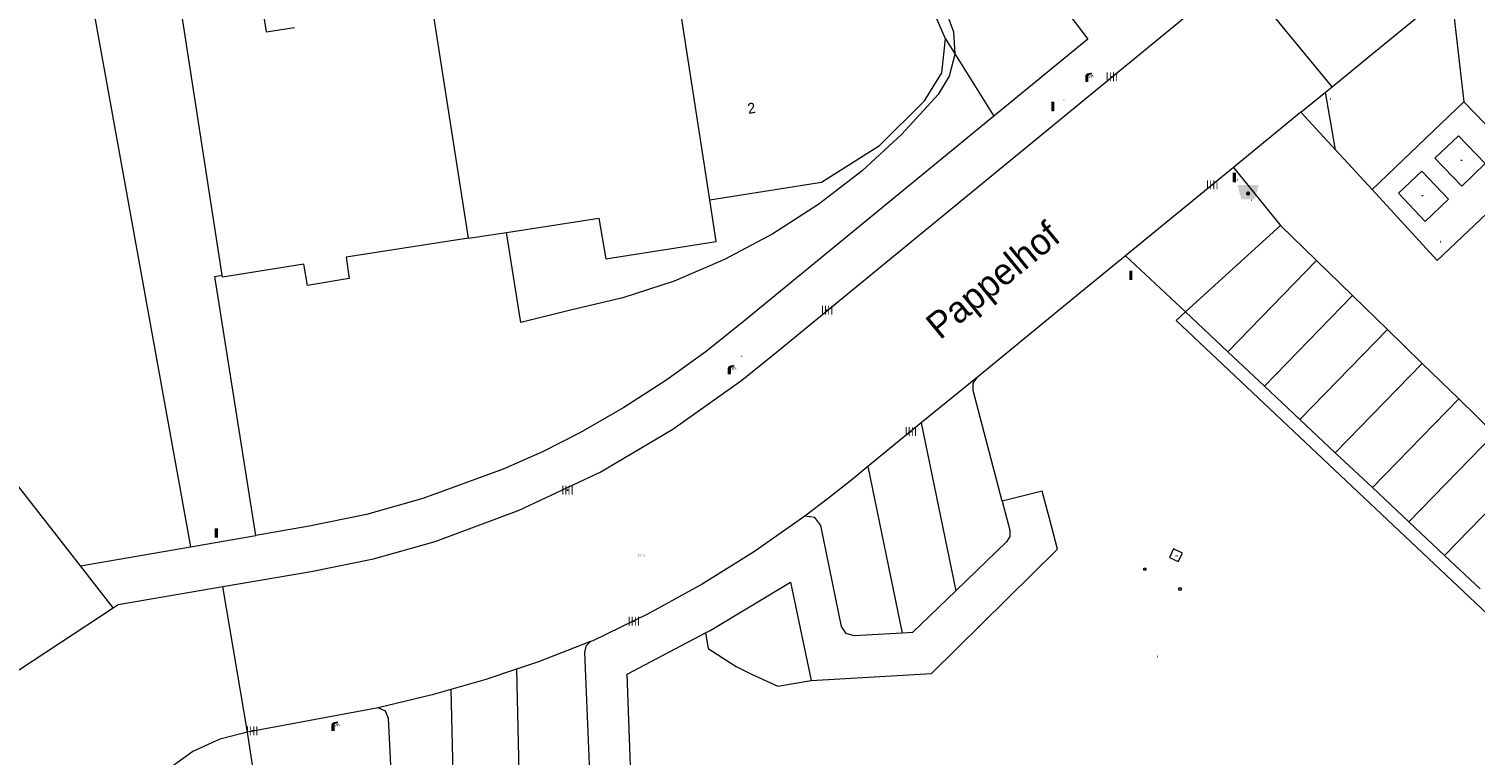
# Model space of a CAD drawing. Header units: metres. Extents: x 197457 to 198138, y 353986 to 354984.
# Tile 183 of 217: x 197552 to 197621, y 354822 to 354857. Entities that reach past the tile are written whole.
import ezdxf
from ezdxf.enums import TextEntityAlignment as Align

# ---------------------------------------------------------------- set-up
doc = ezdxf.new("R2010")
doc.units = ezdxf.units.M
doc.header["$MEASUREMENT"] = 0
for name, color, linetype, lineweight, true_color in [('afsluitpaal', 7, 'Continuous', 0, 0xde7233), ('afval apart plaats', 7, 'Continuous', 0, 0xbd2877), ('afvalbak', 7, 'Continuous', 0, 0x6a2d14), ('benzine-   olieput', 7, 'Continuous', 0, 0x104b6e), ('kolk', 7, 'Continuous', 0, 0x104b6e), ('kunstobject', 7, 'Continuous', 0, 0x4a641a), ('lichtmast', 7, 'Continuous', 0, 0x104b6e), ('verkeersbordpaal', 7, 'Continuous', 0, 0x104b6e)]:
    doc.layers.add(name, color=color, linetype=linetype, lineweight=lineweight, true_color=true_color)
for name, color, linetype, lineweight in [('afval apartplaats lijn', 7, 'Continuous', 0), ('cultuurscheiding geen IMGeo', 7, 'Continuous', 0), ('grens individueel parkeervak', 7, 'Continuous', 0), ('Grens maaiveld', 253, 'Continuous', 0), ('grens WOZ object', 7, 'Continuous', 0), ('grondspot', 7, 'Continuous', 0), ('hoofdgebouw', 1, 'Continuous', 0), ('Hoogtepunt', 7, 'Continuous', 0), ('huisnummerreeks BGT', 7, 'Continuous', 0), ('kant muur', 30, 'Continuous', 0), ('kant verharding', 7, 'Continuous', 0), ('muur breder dan 30cm', 30, 'Continuous', 0), ('openbare ruimte label tekst', 7, 'Continuous', 0), ('tussenmuur', 1, 'Continuous', 13), ('vlakafsluiter', 1, 'Continuous', 0), ('waterleidingput', 132, 'Continuous', 0)]:
    doc.layers.add(name, color=color, linetype=linetype, lineweight=lineweight)
doc.styles.add('Style-WORKING', font='WORKING.shx')

# ---------------------------------------------------------------- blocks, each defined once
blk = doc.blocks.new('DUMMY')
at = {"layer": 'grondspot', "color": 7, "lineweight": 0, "flags": 128}
blk.add_lwpolyline([(0.5, -0.5), (-0.5, -0.5), (-0.5, 0.5), (0.5, 0.5), (0.5, -0.5)], close=True, dxfattribs=at)
blk = doc.blocks.new('bak')
at = {"layer": 'afvalbak', "linetype": 'Continuous', "lineweight": 0, "true_color": 0xbd2877}
h = blk.add_hatch(color=232, dxfattribs=at)
h.paths.add_polyline_path([(-0.325, -0.275), (-0.5, 0.4), (0.5, 0.4), (0.325, -0.275)])
edge = h.paths.add_edge_path(flags=16)
edge.add_arc((0, 0), 0.1, 0, 360)
at = {"layer": 'afvalbak', "linetype": 'Continuous', "lineweight": 0, "true_color": 0x681648}
blk.add_hatch(color=219, dxfattribs=at).paths.add_polyline_path([(0.1, 0, 1), (-0.1, 0, 1)])
blk = doc.blocks.new('kolk')
at = {"layer": 'kolk', "linetype": 'Continuous', "lineweight": 0, "true_color": 0xbd2877}
for points in [[(-0.49, -0.43), (-0.49, 0), (-0.49, 0.42), (-0.4, 0.42), (-0.4, 0), (-0.4, -0.43)], [(-0.19, -0.43), (-0.19, 0), (-0.19, 0.42), (-0.11, 0.42), (-0.11, 0), (-0.11, -0.43)], [(0.11, -0.43), (0.11, 0), (0.11, 0.42), (0.19, 0.42), (0.19, 0), (0.19, -0.43)], [(0.4, -0.43), (0.4, 0), (0.4, 0.42), (0.49, 0.42), (0.49, 0), (0.49, -0.43)]]:
    blk.add_hatch(color=232, dxfattribs=at).paths.add_polyline_path(points)
at = {"layer": 'kolk', "linetype": 'Continuous', "lineweight": 0, "true_color": 0x681648}
blk.add_hatch(color=219, dxfattribs=at).paths.add_polyline_path([(0.1, 0, 1), (-0.1, 0, 1)])
blk = doc.blocks.new('benzineolieput')
at = {"layer": 'benzine-   olieput', "linetype": 'Continuous', "lineweight": 0, "true_color": 0xbd2877}
h = blk.add_hatch(color=232, dxfattribs=at)
edge = h.paths.add_edge_path()
edge.add_spline(control_points=[(0.44, 0), (0.44, 0.04), (0.43, 0.09), (0.36, 0.2), (0.28, 0.26), (0.09, 0.32), (-0.02, 0.33), (-0.22, 0.29), (-0.31, 0.24), (-0.42, 0.12), (-0.44, 0.06), (-0.44, -0.06), (-0.42, -0.12), (-0.33, -0.22), (-0.28, -0.26), (-0.1, -0.33), (0.04, -0.33), (0.27, -0.27), (0.37, -0.2), (0.43, -0.08), (0.44, -0.04), (0.44, 0)], knot_values=[0, 0, 0, 0, 0.060484, 0.060484, 0.178041, 0.178041, 0.295599, 0.295599, 0.413157, 0.413157, 0.498623, 0.498623, 0.584089, 0.584089, 0.669555, 0.669555, 0.808438, 0.808438, 0.94732, 0.94732, 1, 1, 1, 1], degree=3, periodic=0)
edge = h.paths.add_edge_path(flags=16)
edge.add_ellipse((0, 0), major_axis=(0.392, 0), ratio=0.689655, start_angle=0, end_angle=360)
h = blk.add_hatch(color=232, dxfattribs=at)
h.paths.add_polyline_path([(-0.05, -0.09, -0.572477), (-0.05, 0.09, 0.381612), (-0.15, 0.17), (-0.25, 0.17), (-0.25, -0.18), (-0.15, -0.18, 0.381612)])
h.paths.add_polyline_path([(-0.15, -0.12), (-0.2, -0.12), (-0.2, -0.02), (-0.15, -0.02, -1)], flags=16)
h.paths.add_polyline_path([(-0.15, 0.02), (-0.2, 0.02), (-0.2, 0.12), (-0.15, 0.12, -1)], flags=16)
at = {"layer": 'benzine-   olieput', "linetype": 'Continuous', "lineweight": 0, "true_color": 0x681648}
blk.add_hatch(color=219, dxfattribs=at).paths.add_polyline_path([(0.1, 0, 1), (-0.1, 0, 1)])
at = {"layer": 'benzine-   olieput', "linetype": 'Continuous', "lineweight": 0, "true_color": 0xbd2877}
h = blk.add_hatch(color=232, dxfattribs=at)
h.paths.add_polyline_path([(0.27, -0.08), (0.27, 0.07, 1), (0.07, 0.07), (0.07, 0.07, -0.377964), (0.07, -0.07), (0.07, -0.08, 1)])
h.paths.add_polyline_path([(0.12, -0.08), (0.12, 0.07, -1), (0.23, 0.07), (0.23, -0.08, -1)], flags=16)
blk = doc.blocks.new('lichtmast')
at = {"layer": 'lichtmast', "linetype": 'Continuous', "lineweight": 0, "true_color": 0xbd2877}
for points in [[(0.15, 0.42, -0.344151), (0.3, 0.61), (0.43, 0.64, 0.960861), (0.4, 0.79), (0.1, 0.74, 0.366629), (-0.15, 0.45), (-0.15, -0.1), (0, -0.1, -0.414214), (-0.1, 0, -1), (0.1, 0, -0.414214), (0, -0.1), (0.15, -0.1)], [(0.35, 0.55, 1), (0.3, 0.56), (0.23, 0.32, 1), (0.28, 0.31)], [(0.42, 0.58, 1), (0.38, 0.57), (0.44, 0.33, 1), (0.48, 0.34)], [(0.49, 0.61, 1), (0.45, 0.58), (0.63, 0.4, 1), (0.66, 0.43)]]:
    blk.add_hatch(color=232, dxfattribs=at).paths.add_polyline_path(points)
at = {"layer": 'lichtmast', "linetype": 'Continuous', "lineweight": 0, "true_color": 0x681648}
blk.add_hatch(color=219, dxfattribs=at).paths.add_polyline_path([(-0.1, 0, 1), (0.1, 0, 1)])
blk = doc.blocks.new('afsluitpaal')
at = {"layer": 'afsluitpaal', "linetype": 'Continuous', "lineweight": 0, "true_color": 0xbd2877}
blk.add_hatch(color=232, dxfattribs=at).paths.add_polyline_path([(0.15, 0.65, 1), (-0.15, 0.65), (-0.15, 0.05), (-0.3, 0.05), (-0.3, -0.1), (0, -0.1, -0.414214), (-0.1, 0, -1), (0.1, 0, -0.414214), (0, -0.1), (0.3, -0.1), (0.3, 0.05), (0.15, 0.05)])
at = {"layer": 'afsluitpaal', "linetype": 'Continuous', "lineweight": 0, "true_color": 0x681648}
blk.add_hatch(color=219, dxfattribs=at).paths.add_polyline_path([(0.1, 0, 1), (-0.1, 0, 1)])
blk = doc.blocks.new('waterleidingput')
at = {"layer": 'waterleidingput', "linetype": 'Continuous', "lineweight": 0, "true_color": 0x248bcb}
h = blk.add_hatch(color=142, dxfattribs=at)
edge = h.paths.add_edge_path()
edge.add_spline(control_points=[(0.44, 0), (0.44, 0.04), (0.43, 0.09), (0.36, 0.2), (0.28, 0.26), (0.09, 0.32), (-0.02, 0.33), (-0.22, 0.29), (-0.31, 0.24), (-0.42, 0.12), (-0.44, 0.06), (-0.44, -0.06), (-0.42, -0.12), (-0.33, -0.22), (-0.28, -0.26), (-0.1, -0.33), (0.04, -0.33), (0.27, -0.27), (0.37, -0.2), (0.43, -0.08), (0.44, -0.04), (0.44, 0)], knot_values=[0, 0, 0, 0, 0.060484, 0.060484, 0.178041, 0.178041, 0.295599, 0.295599, 0.413157, 0.413157, 0.498623, 0.498623, 0.584089, 0.584089, 0.669555, 0.669555, 0.808438, 0.808438, 0.94732, 0.94732, 1, 1, 1, 1], degree=3, periodic=0)
edge = h.paths.add_edge_path(flags=16)
edge.add_ellipse((0, 0), major_axis=(0.392, 0), ratio=0.689655, start_angle=0, end_angle=360)
for points in [[(-0.05, -0.09, -0.141608), (-0.09, -0.05), (-0.1, -0.09), (-0.17, 0.18), (-0.22, 0.18), (-0.12, -0.17), (-0.07, -0.17)], [(0.03, 0.18), (-0.02, 0.18), (-0.05, 0.09, -0.269854), (0.05, 0.09)], [(0.23, 0.18), (0.18, 0.18), (0.1, -0.09), (0.09, -0.05, -0.141608), (0.05, -0.09), (0.08, -0.17), (0.13, -0.17)]]:
    blk.add_hatch(color=142, dxfattribs=at).paths.add_polyline_path(points)
at = {"layer": 'waterleidingput', "linetype": 'Continuous', "lineweight": 0, "true_color": 0x104b6e}
blk.add_hatch(color=156, dxfattribs=at).paths.add_polyline_path([(0.1, 0, 1), (-0.1, 0, 1)])
blk = doc.blocks.new('paal')
at = {"layer": 'verkeersbordpaal', "linetype": 'Continuous', "lineweight": 0, "true_color": 0xbd2877}
blk.add_hatch(color=232, dxfattribs=at).paths.add_polyline_path([(0.15, 0.8), (-0.15, 0.8), (-0.15, -0.1), (0, -0.1, -0.414214), (-0.1, 0, -1), (0.1, 0, -0.414214), (0, -0.1), (0.15, -0.1)])
at = {"layer": 'verkeersbordpaal', "linetype": 'Continuous', "lineweight": 0, "true_color": 0x681648}
blk.add_hatch(color=219, dxfattribs=at).paths.add_polyline_path([(-0.1, 0, 1), (0.1, 0, 1)])
blk = doc.blocks.new('bak_1')
at = {"layer": 'afval apart plaats', "linetype": 'Continuous', "lineweight": 0, "true_color": 0xbd2877}
h = blk.add_hatch(color=232, dxfattribs=at)
h.paths.add_polyline_path([(-0.32, -0.27), (-0.5, 0.4), (0.5, 0.4), (0.32, -0.27)])
edge = h.paths.add_edge_path(flags=16)
edge.add_arc((0, 0), 0.1, 0, 360)
at = {"layer": 'afval apart plaats', "linetype": 'Continuous', "lineweight": 0, "true_color": 0x681648}
blk.add_hatch(color=219, dxfattribs=at).paths.add_polyline_path([(0.1, 0, 1), (-0.1, 0, 1)])
blk = doc.blocks.new('kunstobject')
at = {"layer": 'kunstobject', "linetype": 'Continuous', "lineweight": 0, "true_color": 0xde7233}
h = blk.add_hatch(color=13, dxfattribs=at)
h.paths.add_polyline_path([(-0.5, -0.5), (-0.5, 0.5), (0.5, 0.5), (0.5, -0.5)])
h.paths.add_polyline_path([(-0.4, -0.4), (-0.4, 0.4), (0.4, 0.4), (0.4, -0.4)], flags=16)
at = {"layer": 'kunstobject', "linetype": 'Continuous', "lineweight": 0, "true_color": 0xde7233, "transparency": 33554534}
h = blk.add_hatch(color=13, dxfattribs=at)
h.paths.add_polyline_path([(-0.4, -0.4), (-0.4, 0.4), (0.4, 0.4), (0.4, -0.4)])
h.paths.add_polyline_path([(-0.3, -0.3), (-0.3, 0.3), (0.3, 0.3), (0.3, -0.3)], flags=16)
at = {"layer": 'kunstobject', "linetype": 'Continuous', "lineweight": 0, "true_color": 0x6a2d14}
blk.add_hatch(color=26, dxfattribs=at).paths.add_polyline_path([(-0.1, 0, 1), (0.1, 0, 1)])

msp = doc.modelspace()

# ---------------------------------------------------------------- linework, layer by layer
at = {"layer": 'afval apartplaats lijn', "linetype": 'Continuous', "lineweight": 0, "flags": 128}
for points in [[(197618.672, 354850.81), (197619.792, 354851.877), (197621.056, 354850.551), (197619.949, 354849.481), (197618.672, 354850.81)], [(197616.936, 354849.15), (197618.051, 354850.195), (197619.316, 354848.869), (197618.21, 354847.807), (197616.936, 354849.15)]]:
    msp.add_lwpolyline(points, dxfattribs=at)
at = {"layer": 'cultuurscheiding geen IMGeo', "linetype": 'Continuous', "lineweight": 0, "flags": 128}
msp.add_lwpolyline([(197558.051, 354864.671), (197553.862, 354863.546), (197559.508, 354832.342)], dxfattribs=at)
at = {"layer": 'grens individueel parkeervak', "linetype": 'Continuous', "lineweight": 0}
for p, q in [((197611.332, 354847.607), (197606.802, 354843.501)), ((197611.332, 354847.607), (197613.038, 354845.948)), ((197613.038, 354845.948), (197608.817, 354841.61)), ((197613.038, 354845.948), (197614.752, 354844.279)), ((197614.752, 354844.279), (197610.561, 354839.972)), ((197614.752, 354844.279), (197616.408, 354842.668)), ((197606.802, 354843.501), (197608.817, 354841.61)), ((197616.408, 354842.668), (197612.246, 354838.391)), ((197616.408, 354842.668), (197618.062, 354841.059)), ((197608.817, 354841.61), (197610.561, 354839.972)), ((197618.062, 354841.059), (197613.929, 354836.811)), ((197618.062, 354841.059), (197619.798, 354839.369)), ((197596.914, 354840.408), (197594.245, 354838.224)), ((197610.561, 354839.972), (197612.246, 354838.391)), ((197619.798, 354839.369), (197615.696, 354835.152)), ((197619.798, 354839.369), (197621.505, 354837.708)), ((197594.245, 354838.224), (197591.71, 354836.15)), ((197594.245, 354838.224), (197595.892, 354830.248)), ((197612.246, 354838.391), (197613.929, 354836.811)), ((197621.505, 354837.708), (197617.432, 354833.522)), ((197613.929, 354836.811), (197615.696, 354835.152)), ((197591.71, 354836.15), (197593.344, 354828.236)), ((197623.172, 354836.086), (197619.128, 354831.93)), ((197615.696, 354835.152), (197617.432, 354833.522)), ((197617.432, 354833.522), (197619.128, 354831.93)), ((197619.128, 354831.93), (197620.822, 354830.34)), ((197575.003, 354826.525), (197575.188, 354818.841)), ((197571.88, 354825.556), (197572.052, 354818.415))]:
    msp.add_line(p, q, dxfattribs=at)
at = {"layer": 'grens individueel parkeervak', "linetype": 'Continuous', "lineweight": 0, "flags": 128}
for points in [[(197598.1, 354834.502), (197596.711, 354839.776), (197596.721, 354840.121), (197596.914, 354840.408)], [(197591.71, 354836.15), (197590.948, 354835.527), (197589.84, 354834.644), (197588.71, 354833.788)], [(197598.1, 354834.502), (197598.459, 354833.138), (197598.457, 354832.832), (197598.3, 354832.569), (197595.892, 354830.248)], [(197593.344, 354828.236), (197591.055, 354828.103), (197590.673, 354828.22), (197590.461, 354828.559), (197589.476, 354833.348), (197589.188, 354833.733), (197588.71, 354833.788)], [(197595.892, 354830.248), (197593.836, 354828.265), (197593.344, 354828.236)], [(197578.522, 354827.832), (197576.053, 354826.878), (197575.003, 354826.525)], [(197578.522, 354827.832), (197578.306, 354827.617), (197578.234, 354827.321), (197578.538, 354820.098), (197578.408, 354819.689), (197578.045, 354819.46), (197575.188, 354818.841)], [(197575.003, 354826.525), (197573.541, 354826.034), (197571.88, 354825.556)], [(197571.88, 354825.556), (197570.995, 354825.301), (197568.421, 354824.682)], [(197572.052, 354818.415), (197569.793, 354818.526), (197569.364, 354818.716), (197569.173, 354819.145), (197568.925, 354824.176), (197568.77, 354824.526), (197568.421, 354824.682)]]:
    msp.add_lwpolyline(points, dxfattribs=at)
at = {"layer": 'Grens maaiveld', "linetype": 'Continuous', "lineweight": 0, "flags": 128}
for points in [[(197558.051, 354864.671), (197553.862, 354863.546), (197559.508, 354832.342)], [(197618.672, 354850.81), (197619.792, 354851.877), (197621.056, 354850.551), (197619.949, 354849.481), (197618.672, 354850.81)], [(197616.936, 354849.15), (197618.051, 354850.195), (197619.316, 354848.869), (197618.21, 354847.807), (197616.936, 354849.15)], [(197562.617, 354832.883), (197560.668, 354845.192), (197561.005, 354845.245)]]:
    msp.add_lwpolyline(points, dxfattribs=at)
at = {"layer": 'grens WOZ object', "linetype": 'Continuous', "lineweight": 0, "flags": 128}
for points in [[(197590.89, 354859.457), (197591.926, 354859.58), (197592.946, 354859.553), (197593.958, 354859.212), (197594.821, 354858.584), (197595.434, 354857.768), (197595.786, 354856.81), (197595.844, 354855.77)], [(197595.399, 354856.481), (197594.758, 354857.941), (197593.489, 354858.799), (197591.887, 354859.016)], [(197584.189, 354848.823), (197589.506, 354849.668), (197592.263, 354851.412), (197594.405, 354853.529), (197595.229, 354854.86), (197595.399, 354856.481)], [(197595.844, 354855.77), (197595.845, 354855.744), (197595.581, 354854.709), (197595.05, 354853.838), (197593.327, 354851.959), (197591.432, 354850.212), (197589.38, 354848.622), (197587.191, 354847.208), (197584.889, 354845.987), (197582.5, 354844.971), (197580.051, 354844.168), (197577.57, 354843.581), (197575.216, 354842.997), (197574.52, 354847.282)], [(197574.52, 354847.282), (197578.918, 354847.965), (197579.243, 354846.023), (197584.49, 354846.856), (197584.189, 354848.823)]]:
    msp.add_lwpolyline(points, dxfattribs=at)
at = {"layer": 'hoofdgebouw', "linetype": 'Continuous', "lineweight": 0}
msp.add_line((197572.716, 354847.002), (197574.52, 354847.282), dxfattribs=at)
at = {"layer": 'hoofdgebouw', "linetype": 'Continuous', "lineweight": 0, "flags": 128}
for points in [[(197558.135, 354864.133), (197561.87, 354864.717), (197563.107, 354856.813), (197564.45, 354857.025)], [(197561.005, 354845.245), (197558.087, 354864.125), (197558.135, 354864.133)], [(197572.716, 354847.002), (197566.899, 354846.098), (197567.053, 354845.095), (197565.062, 354844.766), (197564.887, 354845.768), (197561.02, 354845.151), (197561.005, 354845.245)]]:
    msp.add_lwpolyline(points, dxfattribs=at)
at = {"layer": 'kant muur', "linetype": 'Continuous', "lineweight": 0, "flags": 128}
msp.add_lwpolyline([(197562.617, 354832.883), (197560.668, 354845.192), (197561.005, 354845.245)], dxfattribs=at)
at = {"layer": 'kant verharding', "linetype": 'Continuous', "lineweight": 0}
for p, q in [((197613.776, 354854.203), (197609.323, 354859.613)), ((197615.65, 354855.734), (197618.147, 354857.774)), ((197613.776, 354854.203), (197615.65, 354855.734)), ((197612.3, 354852.996), (197613.464, 354853.948)), ((197613.464, 354853.948), (197613.776, 354854.203)), ((197613.946, 354851.205), (197613.464, 354853.948)), ((197615.679, 354849.32), (197620.043, 354853.481)), ((197620.043, 354853.481), (197623.245, 354850.174)), ((197612.3, 354852.996), (197609.09, 354850.37)), ((197613.946, 354851.205), (197612.3, 354852.996)), ((197615.679, 354849.32), (197613.946, 354851.205)), ((197609.09, 354850.37), (197603.958, 354846.171)), ((197609.09, 354850.37), (197611.332, 354847.607)), ((197603.958, 354846.171), (197601.63, 354844.266)), ((197601.63, 354844.266), (197596.914, 354840.408)), ((197554.273, 354831.431), (197550.246, 354836.587)), ((197559.508, 354832.342), (197562.617, 354832.883)), ((197554.273, 354831.431), (197559.508, 354832.342)), ((197555.829, 354829.438), (197554.273, 354831.431)), ((197550.718, 354826.074), (197555.829, 354829.438)), ((197568.421, 354824.682), (197562.207, 354823.529))]:
    msp.add_line(p, q, dxfattribs=at)
at = {"layer": 'kant verharding', "linetype": 'Continuous', "lineweight": 0, "flags": 128}
for points in [[(197561.037, 354830.448), (197565.239, 354831.171), (197568.212, 354831.775), (197571.132, 354832.595), (197575.124, 354834.076), (197578.976, 354835.889), (197582.443, 354837.926), (197585.719, 354840.259), (197587.275, 354841.517), (197609.323, 354859.613)], [(197600.668, 354858.463), (197602.168, 354856.474), (197597.696, 354852.809)], [(197597.696, 354852.809), (197585.869, 354843.119), (197584.025, 354841.624), (197582.098, 354840.237), (197580.102, 354838.953), (197578.045, 354837.768), (197576.233, 354836.847), (197574.372, 354836.03), (197570.556, 354834.631), (197567.874, 354833.879), (197565.145, 354833.323), (197562.617, 354832.883)], [(197623.245, 354850.174), (197618.78, 354845.948), (197615.679, 354849.32)], [(197628.026, 354823.578), (197627.573, 354823.109), (197606.367, 354843.102), (197606.802, 354843.501)], [(197600.339, 354833.683), (197599.999, 354834.991), (197598.1, 354834.502)], [(197588.71, 354833.788), (197586.312, 354832.116), (197583.826, 354830.569), (197581.263, 354829.155), (197578.633, 354827.878), (197578.522, 354827.832)], [(197589.018, 354825.992), (197594.739, 354826.321), (197600.717, 354832.231), (197600.339, 354833.683)], [(197583.995, 354828.252), (197584.21, 354828.365), (197588.027, 354830.656), (197589.018, 354825.992)], [(197555.829, 354829.438), (197556.063, 354829.592), (197561.037, 354830.448)], [(197580.558, 354817.984), (197580.27, 354826.293), (197583.995, 354828.252)], [(197562.207, 354823.529), (197560.903, 354823.204), (197559.611, 354822.606), (197558.413, 354821.731), (197557.397, 354820.608), (197556.633, 354819.3), (197556.159, 354817.895), (197555.979, 354816.482), (197556.062, 354815.141), (197560.882, 354783.903)]]:
    msp.add_lwpolyline(points, dxfattribs=at)
at = {"layer": 'muur breder dan 30cm', "linetype": 'Continuous', "lineweight": 0, "flags": 128}
msp.add_lwpolyline([(197606.045, 354831.837), (197606.465, 354831.64), (197606.662, 354832.032), (197606.241, 354832.236), (197606.045, 354831.837)], dxfattribs=at)
at = {"layer": 'tussenmuur', "linetype": 'Continuous', "lineweight": 13}
msp.add_line((197584.189, 354848.823), (197581.652, 354865.29), dxfattribs=at)
at = {"layer": 'tussenmuur', "linetype": 'Continuous', "lineweight": 13, "flags": 128}
msp.add_lwpolyline([(197572.716, 354847.002), (197570.998, 354858.061), (197571.302, 354858.109), (197570.713, 354861.863), (197569.854, 354861.728), (197568.915, 354867.704)], dxfattribs=at)
at = {"layer": 'vlakafsluiter', "linetype": 'Continuous', "lineweight": 0}
for p, q in [((197619.428, 354858.818), (197620.043, 354853.481)), ((197595.399, 354856.481), (197597.696, 354852.809)), ((197603.958, 354846.171), (197606.802, 354843.501)), ((197562.207, 354823.529), (197561.037, 354830.448)), ((197562.535, 354821.455), (197562.207, 354823.529))]:
    msp.add_line(p, q, dxfattribs=at)
at = {"layer": 'vlakafsluiter', "linetype": 'Continuous', "lineweight": 0, "flags": 128}
msp.add_lwpolyline([(197583.995, 354828.252), (197584.119, 354827.508), (197585.443, 354826.648), (197586.172, 354826.281), (197587.43, 354825.719), (197589.018, 354825.992)], dxfattribs=at)

# ---------------------------------------------------------------- block references
at = {"layer": 'afsluitpaal', "linetype": 'Continuous', "lineweight": 0, "xscale": 0.1, "yscale": 0.1, "zscale": 0.1}
for p in [(197613.701, 354853.597), (197609.296, 354849.761), (197609.933, 354848.778), (197618.944, 354846.812), (197605.465, 354827.096)]:
    msp.add_blockref('afsluitpaal', p, dxfattribs=at)
at = {"layer": 'afval apart plaats', "linetype": 'Continuous', "lineweight": 0, "xscale": 0.1, "yscale": 0.1, "zscale": 0.1}
for p in [(197619.932, 354850.704), (197618.077, 354849.025)]:
    msp.add_blockref('bak_1', p, dxfattribs=at)
at = {"layer": 'afvalbak', "linetype": 'Continuous', "lineweight": 0}
msp.add_blockref('bak', (197609.786, 354849.131), dxfattribs=at)
at = {"layer": 'benzine-   olieput', "linetype": 'Continuous', "lineweight": 0, "xscale": 0.1, "yscale": 0.1, "zscale": 0.1}
msp.add_blockref('benzineolieput', (197601.027, 354853.558), dxfattribs=at)
at = {"layer": 'grondspot', "lineweight": 0, "xscale": 0.1, "yscale": 0.1, "zscale": 0.1}
for p in [(197604.879, 354831.276), (197606.547, 354830.334)]:
    msp.add_blockref('DUMMY', p, dxfattribs=at)
at = {"layer": 'kolk', "linetype": 'Continuous', "lineweight": 0, "xscale": 0.5, "yscale": 0.5}
for p in [(197603.314, 354854.674), (197608.084, 354849.547), (197589.769, 354843.585), (197593.746, 354837.816), (197577.427, 354835.031), (197580.579, 354828.806), (197562.441, 354823.592)]:
    msp.add_blockref('kolk', p, dxfattribs=at)
at = {"layer": 'kunstobject', "linetype": 'Continuous', "lineweight": 0, "xscale": 0.1, "yscale": 0.1, "zscale": 0.1}
msp.add_blockref('kunstobject', (197606.391, 354831.906), dxfattribs=at)
at = {"layer": 'lichtmast', "linetype": 'Continuous', "lineweight": 0, "xscale": 0.5, "yscale": 0.5}
for p in [(197602.119, 354854.478), (197585.12, 354840.584), (197566.278, 354823.637)]:
    msp.add_blockref('lichtmast', p, dxfattribs=at)
at = {"layer": 'verkeersbordpaal', "linetype": 'Continuous', "lineweight": 0, "xscale": 0.5, "yscale": 0.5}
for p in [(197600.501, 354853.09), (197609.129, 354849.719), (197604.21, 354845.063), (197560.731, 354832.816)]:
    msp.add_blockref('paal', p, dxfattribs=at)
at = {"layer": 'waterleidingput', "linetype": 'Continuous', "lineweight": 0, "xscale": 0.1, "yscale": 0.1, "zscale": 0.1}
msp.add_blockref('waterleidingput', (197585.696, 354841.391), dxfattribs=at)

# ---------------------------------------------------------------- texts
at = {"layer": 'Hoogtepunt', "linetype": 'Continuous', "lineweight": 0, "style": 'Style-WORKING'}
msp.add_text('25.13', height=0.1, dxfattribs=at).set_placement((197580.767, 354831.866))
msp.add_text('25.13', height=0.1, dxfattribs=at).set_placement((197580.767, 354831.866))
at = {"layer": 'huisnummerreeks BGT', "linetype": 'Continuous', "lineweight": 0, "style": 'Style-WORKING'}
msp.add_text('2', height=0.5, rotation=9, dxfattribs=at).set_placement((197586.174, 354853.189), align=Align.MIDDLE_CENTER)
at = {"layer": 'openbare ruimte label tekst', "linetype": 'Continuous', "lineweight": 0, "style": 'Style-WORKING'}
msp.add_text('Pappelhof', height=1.25, rotation=39.4, dxfattribs=at).set_placement((197597.647, 354845.016), align=Align.MIDDLE_CENTER)

doc.saveas('drawing.dxf')
